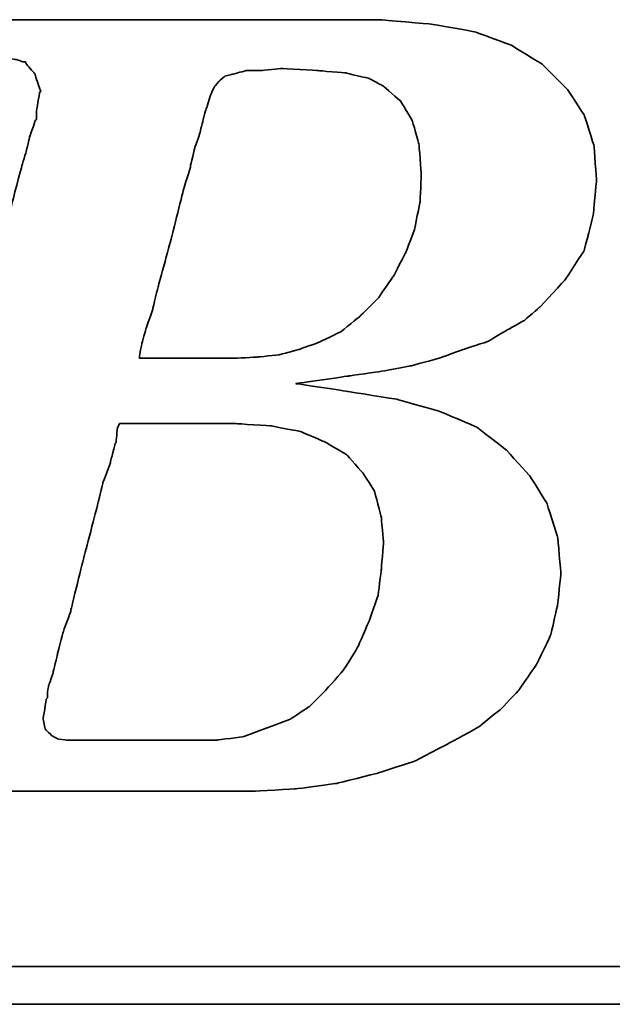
# Model space of a CAD drawing. Header units: millimetres. Extents: x -136 to 162, y 117 to 188.
# Tile 31 of 48: x -87.147 to -86.518, y 162.021 to 163.064. Entities that reach past the tile are written whole.
import ezdxf

# ---------------------------------------------------------------- set-up
doc = ezdxf.new("R2010")
doc.units = ezdxf.units.MM
doc.header["$LTSCALE"] = 0.1
doc.layers.add('DIM', color=4, linetype='CONTINUOUS')
doc.layers.add('layer 1', color=7, linetype='CONTINUOUS')

# ---------------------------------------------------------------- blocks, each defined once
blk = doc.blocks.new('TBI MOTION logo(完整正式版)')
at = {"layer": 'layer 1', "color": 22, "lineweight": 35}
for points, knots in [([(-64.65375, -6.86375), (-64.65375, -6.86375), (-64.84375, -7.29625), (-64.84375, -7.29625), (-64.84375, -7.29625), (-64.84375, -7.29625), (-64.86875, -7.34375), (-64.86875, -7.34375), (-64.86875, -7.34375), (-64.86875, -7.34375), (-64.86875, -7.36875), (-64.86875, -7.36875), (-64.86875, -7.36875), (-64.86875, -7.36875), (-65.15375, -7.65375), (-65.15375, -7.65375), (-65.15375, -7.65375), (-65.15375, -7.65375), (-65.17875, -7.65375), (-65.17875, -7.65375), (-65.17875, -7.65375), (-65.17875, -7.65375), (-65.20375, -7.67875), (-65.20375, -7.67875), (-65.20375, -7.67875), (-65.20375, -7.67875), (-65.58875, -7.87125), (-65.58875, -7.87125), (-65.58875, -7.87125), (-65.58875, -7.87125), (-65.63375, -7.87125), (-65.63375, -7.87125), (-65.63375, -7.87125), (-65.63375, -7.87125), (-65.65875, -7.89375), (-65.65875, -7.89375), (-65.65875, -7.89375), (-65.65875, -7.89375), (-66.09375, -7.94375), (-66.09375, -7.94375), (-66.09375, -7.94375), (-66.09375, -7.94375), (-66.11375, -7.94375), (-66.11375, -7.94375), (-66.11375, -7.94375), (-66.11375, -7.94375), (-66.16375, -7.94375), (-66.16375, -7.94375), (-66.16375, -7.94375), (-66.16375, -7.94375), (-66.30875, -7.94375), (-66.30875, -7.94375), (-66.30875, -7.94375), (-66.30875, -7.94375), (-66.69375, -7.94375), (-66.69375, -7.94375), (-66.69375, -7.94375), (-66.69375, -7.94375), (-67.07375, -7.94375), (-67.07375, -7.94375), (-67.07375, -7.94375), (-67.07375, -7.94375), (-67.12375, -7.94375), (-67.12375, -7.94375), (-67.12375, -7.94375), (-67.12375, -7.94375), (-67.12375, -7.96625), (-67.12375, -7.96625), (-67.12375, -7.96625), (-67.12375, -7.96625), (-67.14875, -7.99125), (-67.14875, -7.99125), (-67.14875, -7.99125), (-67.14875, -7.99125), (-67.24375, -8.34875), (-67.24375, -8.34875), (-67.24375, -8.34875), (-67.24375, -8.34875), (-67.31375, -8.68625), (-67.31375, -8.68625), (-67.31375, -8.68625), (-67.31375, -8.68625), (-67.26875, -8.68625), (-67.26875, -8.68625), (-67.26875, -8.68625), (-67.26875, -8.68625), (-67.07375, -8.68625), (-67.07375, -8.68625), (-67.07375, -8.68625), (-67.07375, -8.68625), (-66.54875, -8.68625), (-66.54875, -8.68625), (-66.54875, -8.68625), (-66.54875, -8.68625), (-65.82625, -8.68625), (-65.82625, -8.68625), (-65.82625, -8.68625), (-65.82625, -8.68625), (-65.01375, -8.68625), (-65.01375, -8.68625), (-65.01375, -8.68625), (-65.01375, -8.68625), (-64.05375, -8.68625), (-64.05375, -8.68625), (-64.05375, -8.68625), (-64.05375, -8.68625), (-62.08375, -8.68625), (-62.08375, -8.68625), (-62.08375, -8.68625), (-62.08375, -8.68625), (-60.06875, -8.68625), (-60.06875, -8.68625), (-60.06875, -8.68625), (-60.06875, -8.68625), (-59.10875, -8.68625), (-59.10875, -8.68625), (-59.10875, -8.68625), (-59.10875, -8.68625), (-58.29375, -8.68625), (-58.29375, -8.68625), (-58.29375, -8.68625), (-58.29375, -8.68625), (-57.57375, -8.68625), (-57.57375, -8.68625), (-57.57375, -8.68625), (-57.57375, -8.68625), (-57.04875, -8.68625), (-57.04875, -8.68625), (-57.04875, -8.68625), (-57.04875, -8.68625), (-56.85375, -8.68625), (-56.85375, -8.68625), (-56.85375, -8.68625), (-56.85375, -8.68625), (-56.70875, -8.68625), (-56.70875, -8.68625), (-56.70875, -8.68625), (-56.70875, -8.68625), (-56.61375, -8.68625), (-56.61375, -8.68625), (-56.61375, -8.68625), (-56.61375, -8.68625), (-56.56875, -8.68625), (-56.56875, -8.68625), (-56.56875, -8.68625), (-56.56875, -8.68625), (-55.65375, -8.63875), (-55.65375, -8.63875), (-55.65375, -8.63875), (-55.65375, -8.63875), (-54.76875, -8.51875), (-54.76875, -8.51875), (-54.76875, -8.51875), (-54.76875, -8.51875), (-53.90375, -8.30375), (-53.90375, -8.30375), (-53.90375, -8.30375), (-53.90375, -8.30375), (-53.08875, -8.03875), (-53.08875, -8.03875), (-53.08875, -8.03875), (-53.08875, -8.03875), (-52.34375, -7.65375), (-52.34375, -7.65375), (-52.34375, -7.65375), (-52.34375, -7.65375), (-51.69875, -7.29625), (-51.69875, -7.29625), (-51.69875, -7.29625), (-51.69875, -7.29625), (-51.21875, -6.91125), (-51.21875, -6.91125), (-51.21875, -6.91125), (-51.21875, -6.91125), (-50.83375, -6.50375), (-50.83375, -6.50375), (-50.83375, -6.50375), (-50.83375, -6.50375), (-50.44875, -5.94875), (-50.44875, -5.94875), (-50.44875, -5.94875), (-50.44875, -5.94875), (-50.13875, -5.30375), (-50.13875, -5.30375), (-50.13875, -5.30375), (-50.13875, -5.30375), (-49.99375, -4.65375), (-49.99375, -4.65375), (-49.99375, -4.65375), (-49.99375, -4.65375), (-49.92375, -3.98375), (-49.92375, -3.98375), (-49.92375, -3.98375), (-49.92375, -3.98375), (-49.99375, -3.19374), (-49.99375, -3.19374), (-49.99375, -3.19374), (-49.99375, -3.19374), (-50.23374, -2.44874), (-50.23374, -2.44874), (-50.23374, -2.44874), (-50.23374, -2.44874), (-50.59375, -1.87374), (-50.59375, -1.87374), (-50.59375, -1.87374), (-50.59375, -1.87374), (-51.09875, -1.31874), (-51.09875, -1.31874), (-51.09875, -1.31874), (-51.09875, -1.31874), (-51.74375, -0.81875), (-51.74375, -0.81875), (-51.74375, -0.81875), (-51.74375, -0.81875), (-52.53875, -0.48125), (-52.53875, -0.48125), (-52.53875, -0.48125), (-52.53875, -0.48125), (-53.47375, -0.21875), (-53.47375, -0.21875), (-53.47375, -0.21875), (-53.47375, -0.21875), (-54.52875, -0.04874), (-54.52875, -0.04874), (-54.52875, -0.04874), (-54.52875, -0.04874), (-55.65375, 0.12125), (-55.65375, 0.12125), (-55.65375, 0.12125), (-55.65375, 0.12125), (-54.50375, 0.28624), (-54.50375, 0.28624), (-54.50375, 0.28624), (-54.50375, 0.28624), (-53.83375, 0.38124), (-53.83375, 0.38124), (-53.83375, 0.38124), (-53.83375, 0.38124), (-53.18375, 0.50125), (-53.18375, 0.50125), (-53.18375, 0.50125), (-53.18375, 0.50125), (-52.55875, 0.66874), (-52.55875, 0.66874), (-52.55875, 0.66874), (-52.55875, 0.66874), (-52.03375, 0.86124), (-52.03375, 0.86124), (-52.03375, 0.86124), (-52.03375, 0.86124), (-51.50374, 1.03124), (-51.50374, 1.03124), (-51.50374, 1.03124), (-51.50374, 1.03124), (-51.09875, 1.27125), (-51.09875, 1.27125), (-51.09875, 1.27125), (-51.09875, 1.27125), (-50.71375, 1.48624), (-50.71375, 1.48624), (-50.71375, 1.48624), (-50.71375, 1.48624), (-50.37625, 1.77625), (-50.37625, 1.77625), (-50.37625, 1.77625), (-50.37625, 1.77625), (-49.82375, 2.37625), (-49.82375, 2.37625), (-49.82375, 2.37625), (-49.82375, 2.37625), (-49.41875, 2.99625), (-49.41875, 2.99625), (-49.41875, 2.99625), (-49.41875, 2.99625), (-49.22375, 3.76625), (-49.22375, 3.76625), (-49.22375, 3.76625), (-49.22375, 3.76625), (-49.15375, 4.50874), (-49.15375, 4.50874), (-49.15375, 4.50874), (-49.15375, 4.50874), (-49.20375, 5.25125), (-49.20375, 5.25125), (-49.20375, 5.25125), (-49.20375, 5.25125), (-49.41875, 5.92625), (-49.41875, 5.92625), (-49.41875, 5.92625), (-49.41875, 5.92625), (-49.77875, 6.47625), (-49.77875, 6.47625), (-49.77875, 6.47625), (-49.77875, 6.47625), (-50.33125, 7.02624), (-50.33125, 7.02624), (-50.33125, 7.02624), (-50.33125, 7.02624), (-51.00125, 7.43625), (-51.00125, 7.43625), (-51.00125, 7.43625), (-51.00125, 7.43625), (-51.79375, 7.72625), (-51.79375, 7.72625), (-51.79375, 7.72625), (-51.79375, 7.72625), (-52.72875, 7.89124), (-52.72875, 7.89124), (-52.72875, 7.89124), (-52.72875, 7.89124), (-53.83375, 7.98625), (-53.83375, 7.98625), (-53.83375, 7.98625), (-53.83375, 7.98625), (-53.92875, 7.98625), (-53.92875, 7.98625), (-53.92875, 7.98625), (-53.92875, 7.98625), (-54.26375, 7.98625), (-54.26375, 7.98625), (-54.26375, 7.98625), (-54.26375, 7.98625), (-54.74375, 7.98625), (-54.74375, 7.98625), (-54.74375, 7.98625), (-54.74375, 7.98625), (-55.36875, 7.98625), (-55.36875, 7.98625), (-55.36875, 7.98625), (-55.36875, 7.98625), (-56.13375, 7.98625), (-56.13375, 7.98625), (-56.13375, 7.98625), (-56.13375, 7.98625), (-56.94875, 7.98625), (-56.94875, 7.98625), (-56.94875, 7.98625), (-56.94875, 7.98625), (-58.77625, 7.98625), (-58.77625, 7.98625), (-58.77625, 7.98625), (-58.77625, 7.98625), (-60.59875, 7.98625), (-60.59875, 7.98625), (-60.59875, 7.98625), (-60.59875, 7.98625), (-61.41375, 7.98625), (-61.41375, 7.98625), (-61.41375, 7.98625), (-61.41375, 7.98625), (-62.17875, 7.98625), (-62.17875, 7.98625), (-62.17875, 7.98625), (-62.17875, 7.98625), (-62.80375, 7.98625), (-62.80375, 7.98625), (-62.80375, 7.98625), (-62.80375, 7.98625), (-63.30625, 7.98625), (-63.30625, 7.98625), (-63.30625, 7.98625), (-63.30625, 7.98625), (-63.57375, 7.98625), (-63.57375, 7.98625), (-63.57375, 7.98625), (-63.57375, 7.98625), (-63.57375, 7.96375), (-63.57375, 7.96375), (-63.57375, 7.96375), (-63.57375, 7.96375), (-63.59875, 7.94125), (-63.59875, 7.94125), (-63.59875, 7.94125), (-63.59875, 7.94125), (-63.69375, 7.55625), (-63.69375, 7.55625), (-63.69375, 7.55625), (-63.69375, 7.55625), (-63.76375, 7.24624), (-63.76375, 7.24624), (-63.76375, 7.24624), (-63.76375, 7.24624), (-63.23875, 7.24624), (-63.23875, 7.24624), (-63.23875, 7.24624), (-63.23875, 7.24624), (-62.75875, 7.24624), (-62.75875, 7.24624), (-62.75875, 7.24624), (-62.75875, 7.24624), (-62.61125, 7.24624), (-62.61125, 7.24624), (-62.61125, 7.24624), (-62.61125, 7.24624), (-62.56625, 7.24624), (-62.56625, 7.24624), (-62.56625, 7.24624), (-62.56625, 7.24624), (-62.22875, 7.24624), (-62.22875, 7.24624), (-62.22875, 7.24624), (-62.22875, 7.24624), (-62.20375, 7.24624), (-62.20375, 7.24624), (-62.20375, 7.24624), (-62.20375, 7.24624), (-62.17875, 7.21875), (-62.17875, 7.21875), (-62.17875, 7.21875), (-62.17875, 7.21875), (-61.96375, 7.17125), (-61.96375, 7.17125), (-61.96375, 7.17125), (-61.96375, 7.17125), (-61.72375, 7.12624), (-61.72375, 7.12624), (-61.72375, 7.12624), (-61.72375, 7.12624), (-61.70375, 7.12624), (-61.70375, 7.12624), (-61.70375, 7.12624), (-61.70375, 7.12624), (-61.55875, 7.07624), (-61.55875, 7.07624), (-61.55875, 7.07624), (-61.55875, 7.07624), (-61.50875, 7.07624), (-61.50875, 7.07624), (-61.50875, 7.07624), (-61.50875, 7.07624), (-61.48375, 7.02624), (-61.48375, 7.02624), (-61.48375, 7.02624), (-61.48375, 7.02624), (-61.31875, 6.83375), (-61.31875, 6.83375), (-61.31875, 6.83375), (-61.31875, 6.83375), (-61.29375, 6.81125), (-61.29375, 6.81125), (-61.29375, 6.81125), (-61.29375, 6.81125), (-61.29375, 6.78625), (-61.29375, 6.78625), (-61.29375, 6.78625), (-61.29375, 6.78625), (-61.19875, 6.50124), (-61.19875, 6.50124), (-61.19875, 6.50124), (-61.19875, 6.50124), (-61.17375, 6.45124), (-61.17375, 6.45124), (-61.17375, 6.45124), (-61.17375, 6.45124), (-61.19875, 6.40625), (-61.19875, 6.40625), (-61.19875, 6.40625), (-61.19875, 6.40625), (-61.26875, 5.99624), (-61.26875, 5.99624), (-61.26875, 5.99624), (-61.26875, 5.99624), (-61.26875, 5.85125), (-61.26875, 5.85125), (-61.26875, 5.85125), (-61.26875, 5.85125), (-61.26875, 5.82625), (-61.26875, 5.82625), (-61.26875, 5.82625), (-61.26875, 5.82625), (-61.29375, 5.80625), (-61.29375, 5.80625), (-61.29375, 5.80625), (-61.29375, 5.80625), (-61.34125, 5.66125), (-61.34125, 5.66125), (-61.34125, 5.66125), (-61.34125, 5.66125), (-61.41375, 5.44625), (-61.41375, 5.44625), (-61.41375, 5.44625), (-61.41375, 5.44625), (-61.48375, 5.15625), (-61.48375, 5.15625), (-61.48375, 5.15625), (-61.48375, 5.15625), (-61.58375, 4.82124), (-61.58375, 4.82124), (-61.58375, 4.82124), (-61.58375, 4.82124), (-61.79875, 4.00375), (-61.79875, 4.00375), (-61.79875, 4.00375), (-61.79875, 4.00375), (-62.05875, 2.99625), (-62.05875, 2.99625), (-62.05875, 2.99625), (-62.05875, 2.99625), (-62.34875, 1.91625), (-62.34875, 1.91625), (-62.34875, 1.91625), (-62.34875, 1.91625), (-62.97375, -0.41124), (-62.97375, -0.41124), (-62.97375, -0.41124), (-62.97375, -0.41124), (-63.59875, -2.75875), (-63.59875, -2.75875), (-63.59875, -2.75875), (-63.59875, -2.75875), (-63.88375, -3.86374), (-63.88375, -3.86374), (-63.88375, -3.86374), (-63.88375, -3.86374), (-64.14875, -4.82374), (-64.14875, -4.82374), (-64.14875, -4.82374), (-64.14875, -4.82374), (-64.36375, -5.64125), (-64.36375, -5.64125), (-64.36375, -5.64125), (-64.36375, -5.64125), (-64.43625, -5.97625), (-64.43625, -5.97625), (-64.43625, -5.97625), (-64.43625, -5.97625), (-64.50875, -6.28625), (-64.50875, -6.28625), (-64.50875, -6.28625), (-64.50875, -6.28625), (-64.50875, -6.30875), (-64.50875, -6.30875), (-64.50875, -6.30875), (-64.50875, -6.30875), (-64.57875, -6.50375), (-64.57875, -6.50375), (-64.57875, -6.50375), (-64.57875, -6.50375), (-64.62875, -6.69625), (-64.62875, -6.69625), (-64.62875, -6.69625), (-64.62875, -6.69625), (-64.62875, -6.76875), (-64.62875, -6.76875), (-64.62875, -6.76875), (-64.62875, -6.76875), (-64.62875, -6.81375), (-64.62875, -6.81375), (-64.62875, -6.81375), (-64.62875, -6.81375), (-64.62875, -6.83875), (-64.62875, -6.83875), (-64.62875, -6.83875), (-64.62875, -6.83875), (-64.65375, -6.86375), (-64.65375, -6.86375)], [0, 0, 0, 0, 0.00719424, 0.00719424, 0.00719424, 0.00719425, 0.01438849, 0.01438849, 0.01438849, 0.0143885, 0.02158273, 0.02158273, 0.02158273, 0.02158274, 0.02877698, 0.02877698, 0.02877698, 0.02877699, 0.03597122, 0.03597122, 0.03597122, 0.03597123, 0.04316547, 0.04316547, 0.04316547, 0.04316548, 0.05035971, 0.05035971, 0.05035971, 0.05035972, 0.05755396, 0.05755396, 0.05755396, 0.05755397, 0.0647482, 0.0647482, 0.0647482, 0.06474821, 0.07194245, 0.07194245, 0.07194245, 0.07194246, 0.07913669, 0.07913669, 0.07913669, 0.0791367, 0.08633094, 0.08633094, 0.08633094, 0.08633095, 0.09352518, 0.09352518, 0.09352518, 0.09352519, 0.10071942, 0.10071942, 0.10071942, 0.10071943, 0.10791367, 0.10791367, 0.10791367, 0.10791368, 0.11510791, 0.11510791, 0.11510791, 0.11510792, 0.12230216, 0.12230216, 0.12230216, 0.12230217, 0.1294964, 0.1294964, 0.1294964, 0.12949641, 0.13669065, 0.13669065, 0.13669065, 0.13669066, 0.14388489, 0.14388489, 0.14388489, 0.1438849, 0.15107914, 0.15107914, 0.15107914, 0.15107915, 0.15827338, 0.15827338, 0.15827338, 0.15827339, 0.16546763, 0.16546763, 0.16546763, 0.16546764, 0.17266187, 0.17266187, 0.17266187, 0.17266188, 0.17985612, 0.17985612, 0.17985612, 0.17985613, 0.18705036, 0.18705036, 0.18705036, 0.18705037, 0.1942446, 0.1942446, 0.1942446, 0.19424461, 0.20143885, 0.20143885, 0.20143885, 0.20143886, 0.20863309, 0.20863309, 0.20863309, 0.2086331, 0.21582734, 0.21582734, 0.21582734, 0.21582735, 0.22302158, 0.22302158, 0.22302158, 0.22302159, 0.23021583, 0.23021583, 0.23021583, 0.23021584, 0.23741007, 0.23741007, 0.23741007, 0.23741008, 0.24460432, 0.24460432, 0.24460432, 0.24460433, 0.25179856, 0.25179856, 0.25179856, 0.25179857, 0.25899281, 0.25899281, 0.25899281, 0.25899282, 0.26618705, 0.26618705, 0.26618705, 0.26618706, 0.27338129, 0.27338129, 0.27338129, 0.2733813, 0.28057554, 0.28057554, 0.28057554, 0.28057555, 0.28776978, 0.28776978, 0.28776978, 0.28776979, 0.29496403, 0.29496403, 0.29496403, 0.29496404, 0.30215827, 0.30215827, 0.30215827, 0.30215828, 0.30935252, 0.30935252, 0.30935252, 0.30935253, 0.31654676, 0.31654676, 0.31654676, 0.31654677, 0.32374101, 0.32374101, 0.32374101, 0.32374102, 0.33093525, 0.33093525, 0.33093525, 0.33093526, 0.3381295, 0.3381295, 0.3381295, 0.33812951, 0.34532374, 0.34532374, 0.34532374, 0.34532375, 0.35251799, 0.35251799, 0.35251799, 0.352518, 0.35971223, 0.35971223, 0.35971223, 0.35971224, 0.36690647, 0.36690647, 0.36690647, 0.36690648, 0.37410072, 0.37410072, 0.37410072, 0.37410073, 0.38129496, 0.38129496, 0.38129496, 0.38129497, 0.38848921, 0.38848921, 0.38848921, 0.38848922, 0.39568345, 0.39568345, 0.39568345, 0.39568346, 0.4028777, 0.4028777, 0.4028777, 0.40287771, 0.41007194, 0.41007194, 0.41007194, 0.41007195, 0.41726619, 0.41726619, 0.41726619, 0.4172662, 0.42446043, 0.42446043, 0.42446043, 0.42446044, 0.43165468, 0.43165468, 0.43165468, 0.43165469, 0.43884892, 0.43884892, 0.43884892, 0.43884893, 0.44604317, 0.44604317, 0.44604317, 0.44604318, 0.45323741, 0.45323741, 0.45323741, 0.45323742, 0.46043165, 0.46043165, 0.46043165, 0.46043166, 0.4676259, 0.4676259, 0.4676259, 0.46762591, 0.47482014, 0.47482014, 0.47482014, 0.47482015, 0.48201439, 0.48201439, 0.48201439, 0.4820144, 0.48920863, 0.48920863, 0.48920863, 0.48920864, 0.49640288, 0.49640288, 0.49640288, 0.49640289, 0.50359712, 0.50359712, 0.50359712, 0.50359713, 0.51079137, 0.51079137, 0.51079137, 0.51079138, 0.51798561, 0.51798561, 0.51798561, 0.51798562, 0.52517986, 0.52517986, 0.52517986, 0.52517987, 0.5323741, 0.5323741, 0.5323741, 0.53237411, 0.53956835, 0.53956835, 0.53956835, 0.53956836, 0.54676259, 0.54676259, 0.54676259, 0.5467626, 0.55395683, 0.55395683, 0.55395683, 0.55395684, 0.56115108, 0.56115108, 0.56115108, 0.56115109, 0.56834532, 0.56834532, 0.56834532, 0.56834533, 0.57553957, 0.57553957, 0.57553957, 0.57553958, 0.58273381, 0.58273381, 0.58273381, 0.58273382, 0.58992806, 0.58992806, 0.58992806, 0.58992807, 0.5971223, 0.5971223, 0.5971223, 0.59712231, 0.60431655, 0.60431655, 0.60431655, 0.60431656, 0.61151079, 0.61151079, 0.61151079, 0.6115108, 0.61870504, 0.61870504, 0.61870504, 0.61870505, 0.62589928, 0.62589928, 0.62589928, 0.62589929, 0.63309353, 0.63309353, 0.63309353, 0.63309354, 0.64028777, 0.64028777, 0.64028777, 0.64028778, 0.64748201, 0.64748201, 0.64748201, 0.64748202, 0.65467626, 0.65467626, 0.65467626, 0.65467627, 0.6618705, 0.6618705, 0.6618705, 0.66187051, 0.66906475, 0.66906475, 0.66906475, 0.66906476, 0.67625899, 0.67625899, 0.67625899, 0.676259, 0.68345324, 0.68345324, 0.68345324, 0.68345325, 0.69064748, 0.69064748, 0.69064748, 0.69064749, 0.69784173, 0.69784173, 0.69784173, 0.69784174, 0.70503597, 0.70503597, 0.70503597, 0.70503598, 0.71223022, 0.71223022, 0.71223022, 0.71223023, 0.71942446, 0.71942446, 0.71942446, 0.71942447, 0.72661871, 0.72661871, 0.72661871, 0.72661872, 0.73381295, 0.73381295, 0.73381295, 0.73381296, 0.74100719, 0.74100719, 0.74100719, 0.7410072, 0.74820144, 0.74820144, 0.74820144, 0.74820145, 0.75539568, 0.75539568, 0.75539568, 0.75539569, 0.76258993, 0.76258993, 0.76258993, 0.76258994, 0.76978417, 0.76978417, 0.76978417, 0.76978418, 0.77697842, 0.77697842, 0.77697842, 0.77697843, 0.78417266, 0.78417266, 0.78417266, 0.78417267, 0.79136691, 0.79136691, 0.79136691, 0.79136692, 0.79856115, 0.79856115, 0.79856115, 0.79856116, 0.8057554, 0.8057554, 0.8057554, 0.80575541, 0.81294964, 0.81294964, 0.81294964, 0.81294965, 0.82014388, 0.82014388, 0.82014388, 0.82014389, 0.82733813, 0.82733813, 0.82733813, 0.82733814, 0.83453237, 0.83453237, 0.83453237, 0.83453238, 0.84172662, 0.84172662, 0.84172662, 0.84172663, 0.84892086, 0.84892086, 0.84892086, 0.84892087, 0.85611511, 0.85611511, 0.85611511, 0.85611512, 0.86330935, 0.86330935, 0.86330935, 0.86330936, 0.8705036, 0.8705036, 0.8705036, 0.87050361, 0.87769784, 0.87769784, 0.87769784, 0.87769785, 0.88489209, 0.88489209, 0.88489209, 0.8848921, 0.89208633, 0.89208633, 0.89208633, 0.89208634, 0.89928058, 0.89928058, 0.89928058, 0.89928059, 0.90647482, 0.90647482, 0.90647482, 0.90647483, 0.91366906, 0.91366906, 0.91366906, 0.91366907, 0.92086331, 0.92086331, 0.92086331, 0.92086332, 0.92805755, 0.92805755, 0.92805755, 0.92805756, 0.9352518, 0.9352518, 0.9352518, 0.93525181, 0.94244604, 0.94244604, 0.94244604, 0.94244605, 0.94964029, 0.94964029, 0.94964029, 0.9496403, 0.95683453, 0.95683453, 0.95683453, 0.95683454, 0.96402878, 0.96402878, 0.96402878, 0.96402879, 0.97122302, 0.97122302, 0.97122302, 0.97122303, 0.97841727, 0.97841727, 0.97841727, 0.97841728, 0.98561151, 0.98561151, 0.98561151, 0.98561152, 0.99280576, 0.99280576, 0.99280576, 0.99280577, 1, 1, 1, 1]), ([(-57.50375, 6.35625), (-57.50375, 6.35625), (-57.57375, 6.11625), (-57.57375, 6.11625), (-57.57375, 6.11625), (-57.57375, 6.11625), (-57.57375, 6.09125), (-57.57375, 6.09125), (-57.57375, 6.09125), (-57.57375, 6.09125), (-57.59875, 6.06625), (-57.59875, 6.06625), (-57.59875, 6.06625), (-57.59875, 6.06625), (-57.64875, 5.87625), (-57.64875, 5.87625), (-57.64875, 5.87625), (-57.64875, 5.87625), (-57.71875, 5.58875), (-57.71875, 5.58875), (-57.71875, 5.58875), (-57.71875, 5.58875), (-57.71875, 5.56625), (-57.71875, 5.56625), (-57.71875, 5.56625), (-57.71875, 5.56625), (-57.83875, 5.23125), (-57.83875, 5.23125), (-57.83875, 5.23125), (-57.83875, 5.23125), (-57.93625, 4.82124), (-57.93625, 4.82124), (-57.93625, 4.82124), (-57.93625, 4.82124), (-57.93625, 4.79624), (-57.93625, 4.79624), (-57.93625, 4.79624), (-57.93625, 4.79624), (-58.07875, 4.34125), (-58.07875, 4.34125), (-58.07875, 4.34125), (-58.07875, 4.34125), (-58.34375, 3.28625), (-58.34375, 3.28625), (-58.34375, 3.28625), (-58.34375, 3.28625), (-58.62875, 2.23124), (-58.62875, 2.23124), (-58.62875, 2.23124), (-58.62875, 2.23124), (-58.74875, 1.75125), (-58.74875, 1.75125), (-58.74875, 1.75125), (-58.74875, 1.75125), (-58.74875, 1.72625), (-58.74875, 1.72625), (-58.74875, 1.72625), (-58.74875, 1.72625), (-58.89375, 1.31625), (-58.89375, 1.31625), (-58.89375, 1.31625), (-58.89375, 1.31625), (-58.98875, 0.98124), (-58.98875, 0.98124), (-58.98875, 0.98124), (-58.98875, 0.98124), (-59.03875, 0.71625), (-59.03875, 0.71625), (-59.03875, 0.71625), (-59.03875, 0.71625), (-59.03875, 0.66874), (-59.03875, 0.66874), (-59.03875, 0.66874), (-59.03875, 0.66874), (-58.91875, 0.66874), (-58.91875, 0.66874), (-58.91875, 0.66874), (-58.91875, 0.66874), (-58.53375, 0.66874), (-58.53375, 0.66874), (-58.53375, 0.66874), (-58.53375, 0.66874), (-58.10375, 0.66874), (-58.10375, 0.66874), (-58.10375, 0.66874), (-58.10375, 0.66874), (-57.66875, 0.66874), (-57.66875, 0.66874), (-57.66875, 0.66874), (-57.66875, 0.66874), (-57.33375, 0.66874), (-57.33375, 0.66874), (-57.33375, 0.66874), (-57.33375, 0.66874), (-57.09375, 0.66874), (-57.09375, 0.66874), (-57.09375, 0.66874), (-57.09375, 0.66874), (-56.99875, 0.66874), (-56.99875, 0.66874), (-56.99875, 0.66874), (-56.99875, 0.66874), (-56.49375, 0.69374), (-56.49375, 0.69374), (-56.49375, 0.69374), (-56.49375, 0.69374), (-56.01375, 0.74374), (-56.01375, 0.74374), (-56.01375, 0.74374), (-56.01375, 0.74374), (-55.58375, 0.86124), (-55.58375, 0.86124), (-55.58375, 0.86124), (-55.58375, 0.86124), (-55.17375, 1.00624), (-55.17375, 1.00624), (-55.17375, 1.00624), (-55.17375, 1.00624), (-54.67375, 1.24625), (-54.67375, 1.24625), (-54.67375, 1.24625), (-54.67375, 1.24625), (-54.26375, 1.58124), (-54.26375, 1.58124), (-54.26375, 1.58124), (-54.26375, 1.58124), (-53.87875, 1.96374), (-53.87875, 1.96374), (-53.87875, 1.96374), (-53.87875, 1.96374), (-53.54375, 2.44625), (-53.54375, 2.44625), (-53.54375, 2.44625), (-53.54375, 2.44625), (-53.27875, 2.95125), (-53.27875, 2.95125), (-53.27875, 2.95125), (-53.27875, 2.95125), (-53.08875, 3.45124), (-53.08875, 3.45124), (-53.08875, 3.45124), (-53.08875, 3.45124), (-52.96875, 4.05124), (-52.96875, 4.05124), (-52.96875, 4.05124), (-52.96875, 4.05124), (-52.94375, 4.65125), (-52.94375, 4.65125), (-52.94375, 4.65125), (-52.94375, 4.65125), (-52.99375, 5.30125), (-52.99375, 5.30125), (-52.99375, 5.30125), (-52.99375, 5.30125), (-53.13875, 5.80625), (-53.13875, 5.80625), (-53.13875, 5.80625), (-53.13875, 5.80625), (-53.39875, 6.23625), (-53.39875, 6.23625), (-53.39875, 6.23625), (-53.39875, 6.23625), (-53.75875, 6.54875), (-53.75875, 6.54875), (-53.75875, 6.54875), (-53.75875, 6.54875), (-54.07375, 6.71625), (-54.07375, 6.71625), (-54.07375, 6.71625), (-54.07375, 6.71625), (-54.57375, 6.83375), (-54.57375, 6.83375), (-54.57375, 6.83375), (-54.57375, 6.83375), (-55.17375, 6.88625), (-55.17375, 6.88625), (-55.17375, 6.88625), (-55.17375, 6.88625), (-55.96875, 6.93125), (-55.96875, 6.93125), (-55.96875, 6.93125), (-55.96875, 6.93125), (-56.39875, 6.88625), (-56.39875, 6.88625), (-56.39875, 6.88625), (-56.39875, 6.88625), (-56.42125, 6.88625), (-56.42125, 6.88625), (-56.42125, 6.88625), (-56.42125, 6.88625), (-56.73375, 6.88625), (-56.73375, 6.88625), (-56.73375, 6.88625), (-56.73375, 6.88625), (-56.99875, 6.81125), (-56.99875, 6.81125), (-56.99875, 6.81125), (-56.99875, 6.81125), (-57.02375, 6.81125), (-57.02375, 6.81125), (-57.02375, 6.81125), (-57.02375, 6.81125), (-57.18875, 6.76625), (-57.18875, 6.76625), (-57.18875, 6.76625), (-57.18875, 6.76625), (-57.30875, 6.66625), (-57.30875, 6.66625), (-57.30875, 6.66625), (-57.30875, 6.66625), (-57.40875, 6.54875), (-57.40875, 6.54875), (-57.40875, 6.54875), (-57.40875, 6.54875), (-57.50375, 6.35625), (-57.50375, 6.35625)], [0, 0, 0, 0, 0.01851852, 0.01851852, 0.01851852, 0.01851853, 0.03703704, 0.03703704, 0.03703704, 0.03703705, 0.05555556, 0.05555556, 0.05555556, 0.05555557, 0.07407407, 0.07407407, 0.07407407, 0.07407408, 0.09259259, 0.09259259, 0.09259259, 0.0925926, 0.11111111, 0.11111111, 0.11111111, 0.11111112, 0.12962963, 0.12962963, 0.12962963, 0.12962964, 0.14814815, 0.14814815, 0.14814815, 0.14814816, 0.16666667, 0.16666667, 0.16666667, 0.16666668, 0.18518519, 0.18518519, 0.18518519, 0.1851852, 0.2037037, 0.2037037, 0.2037037, 0.20370371, 0.22222222, 0.22222222, 0.22222222, 0.22222223, 0.24074074, 0.24074074, 0.24074074, 0.24074075, 0.25925926, 0.25925926, 0.25925926, 0.25925927, 0.27777778, 0.27777778, 0.27777778, 0.27777779, 0.2962963, 0.2962963, 0.2962963, 0.29629631, 0.31481481, 0.31481481, 0.31481481, 0.31481482, 0.33333333, 0.33333333, 0.33333333, 0.33333334, 0.35185185, 0.35185185, 0.35185185, 0.35185186, 0.37037037, 0.37037037, 0.37037037, 0.37037038, 0.38888889, 0.38888889, 0.38888889, 0.3888889, 0.40740741, 0.40740741, 0.40740741, 0.40740742, 0.42592593, 0.42592593, 0.42592593, 0.42592594, 0.44444444, 0.44444444, 0.44444444, 0.44444445, 0.46296296, 0.46296296, 0.46296296, 0.46296297, 0.48148148, 0.48148148, 0.48148148, 0.48148149, 0.5, 0.5, 0.5, 0.50000001, 0.51851852, 0.51851852, 0.51851852, 0.51851853, 0.53703704, 0.53703704, 0.53703704, 0.53703705, 0.55555556, 0.55555556, 0.55555556, 0.55555557, 0.57407407, 0.57407407, 0.57407407, 0.57407408, 0.59259259, 0.59259259, 0.59259259, 0.5925926, 0.61111111, 0.61111111, 0.61111111, 0.61111112, 0.62962963, 0.62962963, 0.62962963, 0.62962964, 0.64814815, 0.64814815, 0.64814815, 0.64814816, 0.66666667, 0.66666667, 0.66666667, 0.66666668, 0.68518519, 0.68518519, 0.68518519, 0.6851852, 0.7037037, 0.7037037, 0.7037037, 0.70370371, 0.72222222, 0.72222222, 0.72222222, 0.72222223, 0.74074074, 0.74074074, 0.74074074, 0.74074075, 0.75925926, 0.75925926, 0.75925926, 0.75925927, 0.77777778, 0.77777778, 0.77777778, 0.77777779, 0.7962963, 0.7962963, 0.7962963, 0.79629631, 0.81481481, 0.81481481, 0.81481481, 0.81481482, 0.83333333, 0.83333333, 0.83333333, 0.83333334, 0.85185185, 0.85185185, 0.85185185, 0.85185186, 0.87037037, 0.87037037, 0.87037037, 0.87037038, 0.88888889, 0.88888889, 0.88888889, 0.8888889, 0.90740741, 0.90740741, 0.90740741, 0.90740742, 0.92592593, 0.92592593, 0.92592593, 0.92592594, 0.94444444, 0.94444444, 0.94444444, 0.94444445, 0.96296296, 0.96296296, 0.96296296, 0.96296297, 0.98148148, 0.98148148, 0.98148148, 0.98148149, 1, 1, 1, 1]), ([(-61.03125, -6.57375), (-61.03125, -6.57375), (-61.03125, -6.67125), (-61.03125, -6.67125), (-61.03125, -6.67125), (-61.03125, -6.67125), (-61.05375, -6.69625), (-61.05375, -6.69625), (-61.05375, -6.69625), (-61.05375, -6.69625), (-61.12375, -7.12875), (-61.12375, -7.12875), (-61.12375, -7.12875), (-61.12375, -7.12875), (-61.07875, -7.34375), (-61.07875, -7.34375), (-61.07875, -7.34375), (-61.07875, -7.34375), (-60.93375, -7.48875), (-60.93375, -7.48875), (-60.93375, -7.48875), (-60.93375, -7.48875), (-60.81375, -7.55625), (-60.81375, -7.55625), (-60.81375, -7.55625), (-60.81375, -7.55625), (-60.62375, -7.58375), (-60.62375, -7.58375), (-60.62375, -7.58375), (-60.62375, -7.58375), (-60.30875, -7.58375), (-60.30875, -7.58375), (-60.30875, -7.58375), (-60.30875, -7.58375), (-59.97375, -7.58375), (-59.97375, -7.58375), (-59.97375, -7.58375), (-59.97375, -7.58375), (-59.87875, -7.58375), (-59.87875, -7.58375), (-59.87875, -7.58375), (-59.87875, -7.58375), (-59.63625, -7.58375), (-59.63625, -7.58375), (-59.63625, -7.58375), (-59.63625, -7.58375), (-58.96875, -7.58375), (-58.96875, -7.58375), (-58.96875, -7.58375), (-58.96875, -7.58375), (-58.29375, -7.58375), (-58.29375, -7.58375), (-58.29375, -7.58375), (-58.29375, -7.58375), (-58.05375, -7.58375), (-58.05375, -7.58375), (-58.05375, -7.58375), (-58.05375, -7.58375), (-57.98375, -7.58375), (-57.98375, -7.58375), (-57.98375, -7.58375), (-57.98375, -7.58375), (-57.35875, -7.58375), (-57.35875, -7.58375), (-57.35875, -7.58375), (-57.35875, -7.58375), (-56.78375, -7.50875), (-56.78375, -7.50875), (-56.78375, -7.50875), (-56.78375, -7.50875), (-56.27875, -7.31875), (-56.27875, -7.31875), (-56.27875, -7.31875), (-56.27875, -7.31875), (-55.77375, -7.12875), (-55.77375, -7.12875), (-55.77375, -7.12875), (-55.77375, -7.12875), (-55.36875, -6.86375), (-55.36875, -6.86375), (-55.36875, -6.86375), (-55.36875, -6.86375), (-55.00875, -6.50375), (-55.00875, -6.50375), (-55.00875, -6.50375), (-55.00875, -6.50375), (-54.62375, -6.06875), (-54.62375, -6.06875), (-54.62375, -6.06875), (-54.62375, -6.06875), (-54.31375, -5.56875), (-54.31375, -5.56875), (-54.31375, -5.56875), (-54.31375, -5.56875), (-54.07375, -5.01625), (-54.07375, -5.01625), (-54.07375, -5.01625), (-54.07375, -5.01625), (-53.87875, -4.46374), (-53.87875, -4.46374), (-53.87875, -4.46374), (-53.87875, -4.46374), (-53.80875, -3.91375), (-53.80875, -3.91375), (-53.80875, -3.91375), (-53.80875, -3.91375), (-53.75875, -3.31375), (-53.75875, -3.31375), (-53.75875, -3.31375), (-53.75875, -3.31375), (-53.80875, -2.75875), (-53.80875, -2.75875), (-53.80875, -2.75875), (-53.80875, -2.75875), (-53.95375, -2.20875), (-53.95375, -2.20875), (-53.95375, -2.20875), (-53.95375, -2.20875), (-54.19375, -1.82625), (-54.19375, -1.82625), (-54.19375, -1.82625), (-54.19375, -1.82625), (-54.55375, -1.41875), (-54.55375, -1.41875), (-54.55375, -1.41875), (-54.55375, -1.41875), (-55.00875, -1.15125), (-55.00875, -1.15125), (-55.00875, -1.15125), (-55.00875, -1.15125), (-55.56125, -0.91375), (-55.56125, -0.91375), (-55.56125, -0.91375), (-55.56125, -0.91375), (-56.18125, -0.79375), (-56.18125, -0.79375), (-56.18125, -0.79375), (-56.18125, -0.79375), (-56.94875, -0.74374), (-56.94875, -0.74374), (-56.94875, -0.74374), (-56.94875, -0.74374), (-56.99875, -0.74374), (-56.99875, -0.74374), (-56.99875, -0.74374), (-56.99875, -0.74374), (-57.09375, -0.74374), (-57.09375, -0.74374), (-57.09375, -0.74374), (-57.09375, -0.74374), (-57.38375, -0.74374), (-57.38375, -0.74374), (-57.38375, -0.74374), (-57.38375, -0.74374), (-57.76875, -0.74374), (-57.76875, -0.74374), (-57.76875, -0.74374), (-57.76875, -0.74374), (-58.24625, -0.74374), (-58.24625, -0.74374), (-58.24625, -0.74374), (-58.24625, -0.74374), (-58.72875, -0.74374), (-58.72875, -0.74374), (-58.72875, -0.74374), (-58.72875, -0.74374), (-59.20875, -0.74374), (-59.20875, -0.74374), (-59.20875, -0.74374), (-59.20875, -0.74374), (-59.46875, -0.74374), (-59.46875, -0.74374), (-59.46875, -0.74374), (-59.46875, -0.74374), (-59.51625, -0.83875), (-59.51625, -0.83875), (-59.51625, -0.83875), (-59.51625, -0.83875), (-59.54375, -1.15125), (-59.54375, -1.15125), (-59.54375, -1.15125), (-59.54375, -1.15125), (-59.56375, -1.17874), (-59.56375, -1.17874), (-59.56375, -1.17874), (-59.56375, -1.17874), (-59.66375, -1.55875), (-59.66375, -1.55875), (-59.66375, -1.55875), (-59.66375, -1.55875), (-59.66375, -1.58375), (-59.66375, -1.58375), (-59.66375, -1.58375), (-59.66375, -1.58375), (-59.82875, -2.01874), (-59.82875, -2.01874), (-59.82875, -2.01874), (-59.82875, -2.01874), (-59.94875, -2.52125), (-59.94875, -2.52125), (-59.94875, -2.52125), (-59.94875, -2.52125), (-60.23875, -3.62375), (-60.23875, -3.62375), (-60.23875, -3.62375), (-60.23875, -3.62375), (-60.52375, -4.77624), (-60.52375, -4.77624), (-60.52375, -4.77624), (-60.52375, -4.77624), (-60.52375, -4.79874), (-60.52375, -4.79874), (-60.52375, -4.79874), (-60.52375, -4.79874), (-60.69125, -5.25375), (-60.69125, -5.25375), (-60.69125, -5.25375), (-60.69125, -5.25375), (-60.81375, -5.73625), (-60.81375, -5.73625), (-60.81375, -5.73625), (-60.81375, -5.73625), (-60.90875, -6.11875), (-60.90875, -6.11875), (-60.90875, -6.11875), (-60.90875, -6.11875), (-60.90875, -6.14375), (-60.90875, -6.14375), (-60.90875, -6.14375), (-60.90875, -6.14375), (-61.00375, -6.40875), (-61.00375, -6.40875), (-61.00375, -6.40875), (-61.00375, -6.40875), (-61.03125, -6.57375), (-61.03125, -6.57375)], [0, 0, 0, 0, 0.01694915, 0.01694915, 0.01694915, 0.01694916, 0.03389831, 0.03389831, 0.03389831, 0.03389832, 0.05084746, 0.05084746, 0.05084746, 0.05084747, 0.06779661, 0.06779661, 0.06779661, 0.06779662, 0.08474576, 0.08474576, 0.08474576, 0.08474577, 0.10169492, 0.10169492, 0.10169492, 0.10169493, 0.11864407, 0.11864407, 0.11864407, 0.11864408, 0.13559322, 0.13559322, 0.13559322, 0.13559323, 0.15254237, 0.15254237, 0.15254237, 0.15254238, 0.16949153, 0.16949153, 0.16949153, 0.16949154, 0.18644068, 0.18644068, 0.18644068, 0.18644069, 0.20338983, 0.20338983, 0.20338983, 0.20338984, 0.22033898, 0.22033898, 0.22033898, 0.22033899, 0.23728814, 0.23728814, 0.23728814, 0.23728815, 0.25423729, 0.25423729, 0.25423729, 0.2542373, 0.27118644, 0.27118644, 0.27118644, 0.27118645, 0.28813559, 0.28813559, 0.28813559, 0.2881356, 0.30508475, 0.30508475, 0.30508475, 0.30508476, 0.3220339, 0.3220339, 0.3220339, 0.32203391, 0.33898305, 0.33898305, 0.33898305, 0.33898306, 0.3559322, 0.3559322, 0.3559322, 0.35593221, 0.37288136, 0.37288136, 0.37288136, 0.37288137, 0.38983051, 0.38983051, 0.38983051, 0.38983052, 0.40677966, 0.40677966, 0.40677966, 0.40677967, 0.42372881, 0.42372881, 0.42372881, 0.42372882, 0.44067797, 0.44067797, 0.44067797, 0.44067798, 0.45762712, 0.45762712, 0.45762712, 0.45762713, 0.47457627, 0.47457627, 0.47457627, 0.47457628, 0.49152542, 0.49152542, 0.49152542, 0.49152543, 0.50847458, 0.50847458, 0.50847458, 0.50847459, 0.52542373, 0.52542373, 0.52542373, 0.52542374, 0.54237288, 0.54237288, 0.54237288, 0.54237289, 0.55932203, 0.55932203, 0.55932203, 0.55932204, 0.57627119, 0.57627119, 0.57627119, 0.5762712, 0.59322034, 0.59322034, 0.59322034, 0.59322035, 0.61016949, 0.61016949, 0.61016949, 0.6101695, 0.62711864, 0.62711864, 0.62711864, 0.62711865, 0.6440678, 0.6440678, 0.6440678, 0.64406781, 0.66101695, 0.66101695, 0.66101695, 0.66101696, 0.6779661, 0.6779661, 0.6779661, 0.67796611, 0.69491525, 0.69491525, 0.69491525, 0.69491526, 0.71186441, 0.71186441, 0.71186441, 0.71186442, 0.72881356, 0.72881356, 0.72881356, 0.72881357, 0.74576271, 0.74576271, 0.74576271, 0.74576272, 0.76271186, 0.76271186, 0.76271186, 0.76271187, 0.77966102, 0.77966102, 0.77966102, 0.77966103, 0.79661017, 0.79661017, 0.79661017, 0.79661018, 0.81355932, 0.81355932, 0.81355932, 0.81355933, 0.83050847, 0.83050847, 0.83050847, 0.83050848, 0.84745763, 0.84745763, 0.84745763, 0.84745764, 0.86440678, 0.86440678, 0.86440678, 0.86440679, 0.88135593, 0.88135593, 0.88135593, 0.88135594, 0.89830508, 0.89830508, 0.89830508, 0.89830509, 0.91525424, 0.91525424, 0.91525424, 0.91525425, 0.93220339, 0.93220339, 0.93220339, 0.9322034, 0.94915254, 0.94915254, 0.94915254, 0.94915255, 0.96610169, 0.96610169, 0.96610169, 0.9661017, 0.98305085, 0.98305085, 0.98305085, 0.98305086, 1, 1, 1, 1]), ([(75.90875, -9.47875), (75.90875, -9.47875), (75.90875, -12.28625), (75.90875, -12.28625), (75.90875, -12.28625), (75.90875, -12.28625), (75.90875, -12.47875), (75.90875, -12.47875), (75.90875, -12.47875), (75.90875, -12.47875), (75.71625, -12.47875), (75.71625, -12.47875), (75.71625, -12.47875), (75.71625, -12.47875), (-88.32875, -12.47875), (-88.32875, -12.47875), (-88.32875, -12.47875), (-88.32875, -12.47875), (-88.32875, -13.29375), (-88.32875, -13.29375), (-88.32875, -13.29375), (-88.32875, -13.29375), (82.89125, -13.29375), (82.89125, -13.29375), (82.89125, -13.29375), (82.89125, -13.29375), (75.90875, -9.47875), (75.90875, -9.47875)], [0, 0, 0, 0, 0.14285714, 0.14285714, 0.14285714, 0.14285715, 0.28571429, 0.28571429, 0.28571429, 0.2857143, 0.42857143, 0.42857143, 0.42857143, 0.42857144, 0.57142857, 0.57142857, 0.57142857, 0.57142858, 0.71428571, 0.71428571, 0.71428571, 0.71428572, 0.85714286, 0.85714286, 0.85714286, 0.85714287, 1, 1, 1, 1])]:
    blk.add_open_spline(points, degree=3, knots=knots, dxfattribs=at)

msp = doc.modelspace()

# ---------------------------------------------------------------- block references
at = {"layer": 'DIM', "color": 7, "xscale": 0.04903855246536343, "yscale": 0.04903855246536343, "zscale": 0.04903855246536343}
msp.add_blockref('TBI MOTION logo(完整正式版)', (-84.1246, 162.6725), dxfattribs=at)

doc.saveas('drawing.dxf')
